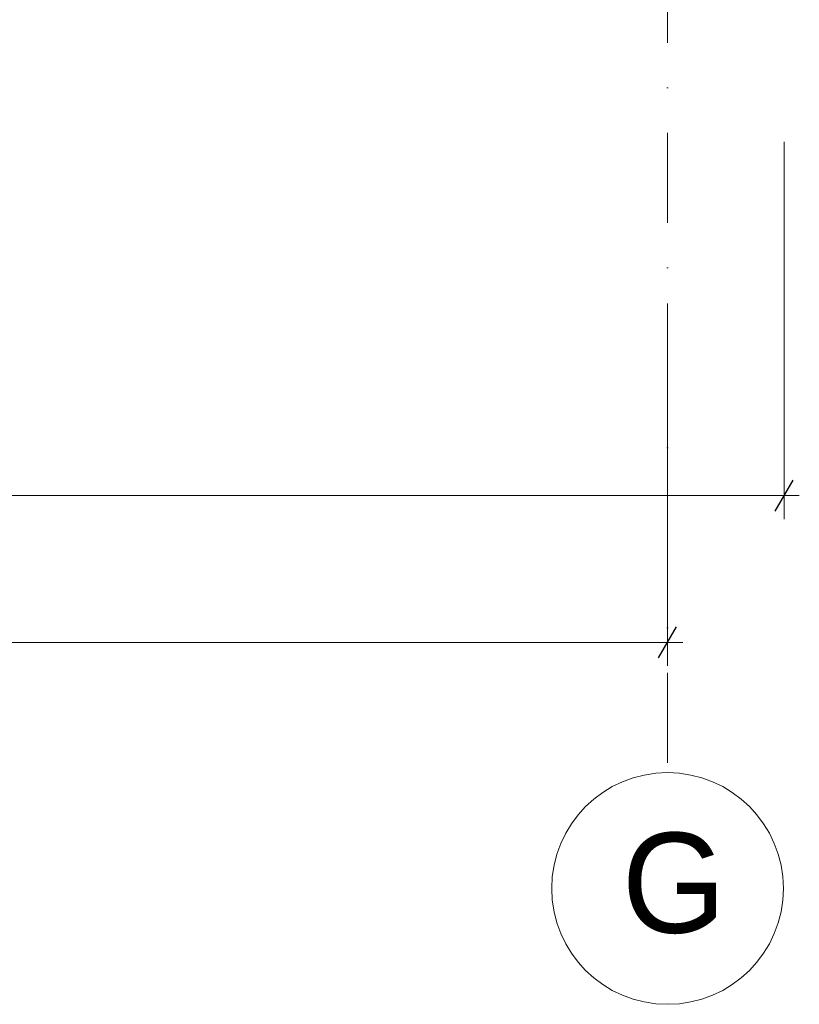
# Model space of a CAD drawing. Header units: millimetres. Extents: x 100377 to 152816, y -1988 to 13902.
# Tile 35 of 58: x 135932 to 137491, y -1988 to -19. Entities that reach past the tile are written whole.
import ezdxf

# ---------------------------------------------------------------- set-up
doc = ezdxf.new("R2010")
doc.units = ezdxf.units.MM
doc.header["$MEASUREMENT"] = 0
doc.linetypes.add('Kropki i Kreski', pattern=[360, 180, -90, 0, -90])
doc.layers.add('Nowe_299-A Wymiary Opisy', color=7, linetype='Continuous')
for name, color, linetype, lineweight in [('Nowe_299-A Wymiary Opisy_Nr_pióra__1', 7, 'Continuous', 13), ('Nowe_299-A Wymiary Opisy_Nr_pióra__21', 7, 'Continuous', 25), ('Nowe_810-G Ogólne_Nr_pióra__1', 7, 'Continuous', 13), ('Nowe_830-G Teksty Etykiety_Nr_pióra__1', 7, 'Continuous', 13)]:
    doc.layers.add(name, color=color, linetype=linetype, lineweight=lineweight)
doc.styles.add('STYL_AUTOMATYCZNY_1', font='txt')
doc.dimstyles.new('STYL_AUTOMATYCZNY__2', dxfattribs={"dimtxt": 200, "dimasz": 47.5, "dimexe": 0.18, "dimexo": 300, "dimgap": 0.09, "dimtad": 1, "dimtih": 1, "dimtoh": 1, "dimdec": 0, "dimlfac": 0.1, "dimzin": 0, "dimdsep": 46, "dimtxsty": 'STYL_AUTOMATYCZNY_1', "dimblk": 'ARROWHEAD_2', "dimblk1": 'ARROWHEAD_2', "dimblk2": 'ARROWHEAD_2', "dimcen": 0.09, "dimclrd": 7, "dimclre": 7, "dimclrt": 7, "dimadec": 1, "dimazin": 0, "dimtfac": 1, "dimtdec": 4, "dimtmove": 0, "dimatfit": 3, "dimfxl": 0, "dimtolj": 1, "dimtzin": 0, "dimarcsym": 0})

# ---------------------------------------------------------------- blocks, each defined once
blk = doc.blocks.new('*D148')
at = {"layer": 'Nowe_299-A Wymiary Opisy_Nr_pióra__1', "color": 7, "linetype": 'Continuous', "lineweight": 13}
for p, q in [((132716.2, -1017.7), (132716.2, -263)), ((137460.4, -1017.7), (137460.4, -263)), ((132716.2, -970.8), (137460.4, -970.8)), ((137460.4, -970.8), (137491, -970.8))]:
    blk.add_line(p, q, dxfattribs=at)
at = {"layer": 'Nowe_299-A Wymiary Opisy_Nr_pióra__21', "color": 7, "linetype": 'Continuous', "lineweight": 25}
for p, q in [((132734.2, -939.6), (132698.1, -1002.1)), ((137442.4, -1002.1), (137478.4, -939.6))]:
    blk.add_line(p, q, dxfattribs=at)
at = {"layer": 'Nowe_299-A Wymiary Opisy_Nr_pióra__1', "color": 7, "lineweight": 13, "insert": (134860.6, -930.8), "char_height": 200, "attachment_point": 7, "style": 'STYL_AUTOMATYCZNY_1'}
blk.add_mtext('{\\A1;474}', dxfattribs=at)
blk = doc.blocks.new('ARROWHEAD_2')
at = {"color": 0, "linetype": 'Continuous', "lineweight": 0}
for p, q in [((-0.378, -0.655), (0.378, 0.655)), ((0, 0), (-1, 0))]:
    blk.add_line(p, q, dxfattribs=at)
blk = doc.blocks.new('*D154')
at = {"layer": 'Nowe_299-A Wymiary Opisy_Nr_pióra__1', "color": 7, "linetype": 'Continuous', "lineweight": 13}
for p, q in [((131472.4, -1311.2), (131472.4, -545.9)), ((137227.4, -1311.2), (137227.4, -586.6)), ((131472.4, -1264.3), (137227.4, -1264.3)), ((137227.4, -1264.3), (137258, -1264.3))]:
    blk.add_line(p, q, dxfattribs=at)
at = {"layer": 'Nowe_299-A Wymiary Opisy_Nr_pióra__21', "color": 7, "linetype": 'Continuous', "lineweight": 25}
for p, q in [((131490.4, -1233), (131454.4, -1295.5)), ((137209.4, -1295.5), (137245.4, -1233))]:
    blk.add_line(p, q, dxfattribs=at)
at = {"layer": 'Nowe_299-A Wymiary Opisy_Nr_pióra__1', "color": 7, "lineweight": 13, "insert": (134122.2, -1224.3), "char_height": 200, "attachment_point": 7, "style": 'STYL_AUTOMATYCZNY_1'}
blk.add_mtext('{\\A1;576}', dxfattribs=at)

msp = doc.modelspace()

# ---------------------------------------------------------------- linework, layer by layer
at = {"layer": 'Nowe_810-G Ogólne_Nr_pióra__1', "color": 7, "linetype": 'Kropki i Kreski', "lineweight": 13}
msp.add_lwpolyline([(137227.4, 13438.6), (137227.4, -1524.9)], dxfattribs=at)
at = {"layer": 'Nowe_810-G Ogólne_Nr_pióra__1', "color": 7, "linetype": 'Continuous', "lineweight": 13}
msp.add_circle((137227.4, -1756.6), 231.7, dxfattribs=at)

# ---------------------------------------------------------------- texts
at = {"layer": 'Nowe_830-G Teksty Etykiety_Nr_pióra__1', "color": 7, "linetype": 'Continuous', "lineweight": 13, "insert": (137136, -1645.2), "char_height": 200, "attachment_point": 1, "style": 'STYL_AUTOMATYCZNY_1'}
msp.add_mtext('{\\A1;G}', dxfattribs=at)

# ---------------------------------------------------------------- dimensions: what is measured, and where the dimension line sits
at = {"layer": 'Nowe_299-A Wymiary Opisy', "color": 7, "linetype": 'Continuous', "lineweight": 13}
for base, p1, p2, picture, middle in [((137460.4, -970.8), (132716.2, 37), (137460.4, 37), '*D148', (135089.3, -830.8)), ((137227.4042543, -1264.2801158), (131472.4042543, -245.907364), (137227.4042543, -286.6422741), '*D154', (134350.9522508, -1124.2801152))]:
    dim = msp.add_linear_dim(base=base, p1=p1, p2=p2, dimstyle='STYL_AUTOMATYCZNY__2', dxfattribs=at)
    dim.commit()
    dim.dimension.update_dxf_attribs({"geometry": picture, "text_midpoint": middle, "dimtype": 160})

doc.saveas('drawing.dxf')
